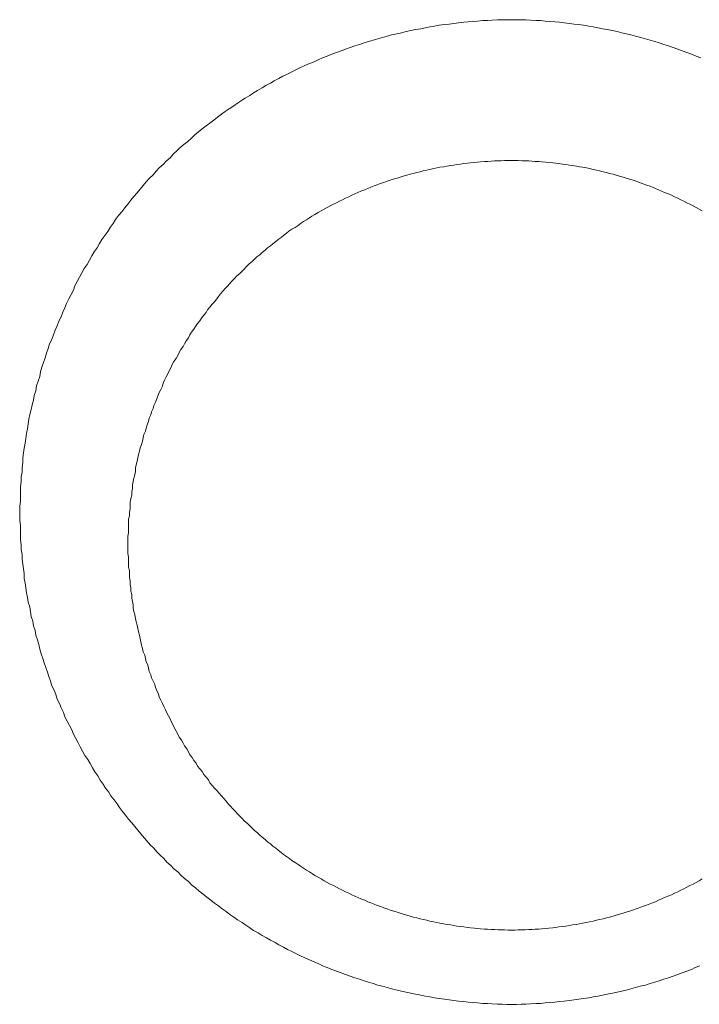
# Model space of a CAD drawing. Header units: millimetres. Extents: x -2274 to 12297, y -16157 to 26321.
# Tile 60 of 256: x -81.641 to -80.755, y -7058.008 to -7056.723. Entities that reach past the tile are written whole.
import ezdxf

# ---------------------------------------------------------------- set-up
doc = ezdxf.new("R2010")
doc.units = ezdxf.units.MM

msp = doc.modelspace()

# ---------------------------------------------------------------- linework, layer by layer
at = {"color": 253, "lineweight": 13}
for points in [[(-81.0003, -7058.0076, 0), (-81.0063, -7058.0076, 0), (-81.0123, -7058.0074, 0), (-81.0183, -7058.0072, 0), (-81.0253, -7058.007, 0), (-81.0313, -7058.0067, 0), (-81.0373, -7058.0063, 0), (-81.0443, -7058.0058, 0), (-81.0503, -7058.0053, 0), (-81.0563, -7058.0048, 0), (-81.0623, -7058.0041, 0), (-81.0693, -7058.0034, 0), (-81.0753, -7058.0027, 0), (-81.0813, -7058.0019, 0), (-81.0873, -7058.001, 0), (-81.0943, -7058.0001, 0), (-81.1003, -7057.9991, 0), (-81.1063, -7057.998, 0), (-81.1123, -7057.9969, 0), (-81.1183, -7057.9957, 0), (-81.1253, -7057.9944, 0), (-81.1313, -7057.9931, 0), (-81.1373, -7057.9918, 0), (-81.1433, -7057.9904, 0), (-81.1493, -7057.9889, 0), (-81.1563, -7057.9873, 0), (-81.1623, -7057.9857, 0), (-81.1683, -7057.9841, 0), (-81.1743, -7057.9824, 0), (-81.1803, -7057.9806, 0), (-81.1863, -7057.9787, 0), (-81.1923, -7057.9769, 0), (-81.1983, -7057.9749, 0), (-81.2043, -7057.9729, 0), (-81.2103, -7057.9708, 0), (-81.2163, -7057.9687, 0), (-81.2223, -7057.9665, 0), (-81.2283, -7057.9643, 0), (-81.2343, -7057.962, 0), (-81.2403, -7057.9596, 0), (-81.2463, -7057.9572, 0), (-81.2513, -7057.9548, 0), (-81.2573, -7057.9522, 0), (-81.2633, -7057.9497, 0), (-81.2693, -7057.947, 0), (-81.2753, -7057.9443, 0), (-81.2803, -7057.9416, 0), (-81.2863, -7057.9388, 0), (-81.2923, -7057.9359, 0), (-81.2973, -7057.933, 0), (-81.3033, -7057.9301, 0), (-81.3083, -7057.9271, 0), (-81.3143, -7057.924, 0), (-81.3193, -7057.9209, 0), (-81.3253, -7057.9177, 0), (-81.3303, -7057.9145, 0), (-81.3363, -7057.9112, 0), (-81.3413, -7057.9078, 0), (-81.3463, -7057.9044, 0), (-81.3513, -7057.901, 0), (-81.3573, -7057.8975, 0), (-81.3623, -7057.894, 0), (-81.3673, -7057.8904, 0), (-81.3723, -7057.8867, 0), (-81.3773, -7057.883, 0), (-81.3823, -7057.8793, 0), (-81.3873, -7057.8755, 0), (-81.3923, -7057.8717, 0), (-81.3973, -7057.8678, 0), (-81.4023, -7057.8639, 0), (-81.4073, -7057.8599, 0), (-81.4123, -7057.8558, 0), (-81.4173, -7057.8518, 0), (-81.4213, -7057.8476, 0), (-81.4263, -7057.8435, 0), (-81.4313, -7057.8393, 0), (-81.4353, -7057.835, 0), (-81.4403, -7057.8307, 0), (-81.4443, -7057.8264, 0), (-81.4493, -7057.822, 0), (-81.4533, -7057.8175, 0), (-81.4583, -7057.813, 0), (-81.4623, -7057.8085, 0), (-81.4663, -7057.804, 0), (-81.4713, -7057.7994, 0), (-81.4753, -7057.7947, 0), (-81.4793, -7057.79, 0), (-81.4833, -7057.7853, 0), (-81.4873, -7057.7805, 0), (-81.4913, -7057.7757, 0), (-81.4953, -7057.7709, 0), (-81.4993, -7057.766, 0), (-81.5033, -7057.761, 0), (-81.5073, -7057.7561, 0), (-81.5113, -7057.7511, 0), (-81.5143, -7057.746, 0), (-81.5183, -7057.741, 0), (-81.5223, -7057.7358, 0), (-81.5253, -7057.7307, 0), (-81.5293, -7057.7255, 0), (-81.5323, -7057.7203, 0), (-81.5363, -7057.7151, 0), (-81.5393, -7057.7098, 0), (-81.5433, -7057.7045, 0), (-81.5463, -7057.6991, 0), (-81.5493, -7057.6937, 0), (-81.5523, -7057.6883, 0), (-81.5563, -7057.6829, 0), (-81.5593, -7057.6774, 0), (-81.5623, -7057.6719, 0), (-81.5653, -7057.6664, 0), (-81.5683, -7057.6608, 0), (-81.5713, -7057.6552, 0), (-81.5733, -7057.6496, 0), (-81.5763, -7057.644, 0), (-81.5793, -7057.6383, 0), (-81.5823, -7057.6326, 0), (-81.5843, -7057.6269, 0), (-81.5873, -7057.6211, 0), (-81.5893, -7057.6154, 0), (-81.5923, -7057.6096, 0), (-81.5943, -7057.6037, 0), (-81.5963, -7057.5979, 0), (-81.5993, -7057.592, 0), (-81.6013, -7057.5862, 0), (-81.6033, -7057.5802, 0), (-81.6053, -7057.5743, 0), (-81.6073, -7057.5684, 0), (-81.6093, -7057.5624, 0), (-81.6113, -7057.5564, 0), (-81.6133, -7057.5504, 0), (-81.6153, -7057.5444, 0), (-81.6163, -7057.5383, 0), (-81.6183, -7057.5323, 0), (-81.6203, -7057.5262, 0), (-81.6213, -7057.5201, 0), (-81.6233, -7057.514, 0), (-81.6243, -7057.5079, 0), (-81.6263, -7057.5017, 0), (-81.6273, -7057.4956, 0), (-81.6283, -7057.4894, 0), (-81.6303, -7057.4832, 0), (-81.6313, -7057.4771, 0), (-81.6323, -7057.4709, 0), (-81.6333, -7057.4646, 0), (-81.6343, -7057.4584, 0), (-81.6353, -7057.4522, 0), (-81.6353, -7057.4459, 0), (-81.6363, -7057.4397, 0), (-81.6373, -7057.4334, 0), (-81.6383, -7057.4272, 0), (-81.6383, -7057.4209, 0), (-81.6393, -7057.4146, 0), (-81.6393, -7057.4083, 0), (-81.6403, -7057.402, 0), (-81.6403, -7057.3957, 0), (-81.6403, -7057.3894, 0), (-81.6403, -7057.3831, 0), (-81.6413, -7057.3768, 0), (-81.6413, -7057.3705, 0), (-81.6413, -7057.3642, 0), (-81.6413, -7057.3579, 0), (-81.6403, -7057.3515, 0), (-81.6403, -7057.3452, 0), (-81.6403, -7057.3389, 0), (-81.6403, -7057.3326, 0), (-81.6393, -7057.3263, 0), (-81.6393, -7057.3199, 0), (-81.6383, -7057.3136, 0), (-81.6383, -7057.3073, 0), (-81.6373, -7057.301, 0), (-81.6373, -7057.2947, 0), (-81.6363, -7057.2884, 0), (-81.6353, -7057.2821, 0), (-81.6343, -7057.2758, 0), (-81.6333, -7057.2695, 0), (-81.6323, -7057.2633, 0), (-81.6313, -7057.257, 0), (-81.6303, -7057.2507, 0), (-81.6293, -7057.2445, 0), (-81.6283, -7057.2383, 0), (-81.6263, -7057.232, 0), (-81.6253, -7057.2258, 0), (-81.6233, -7057.2196, 0), (-81.6223, -7057.2134, 0), (-81.6203, -7057.2073, 0), (-81.6193, -7057.2011, 0), (-81.6173, -7057.195, 0), (-81.6153, -7057.1888, 0), (-81.6143, -7057.1827, 0), (-81.6123, -7057.1766, 0), (-81.6103, -7057.1705, 0), (-81.6083, -7057.1645, 0), (-81.6063, -7057.1584, 0), (-81.6043, -7057.1524, 0), (-81.6023, -7057.1464, 0), (-81.5993, -7057.1404, 0), (-81.5973, -7057.1345, 0), (-81.5953, -7057.1285, 0), (-81.5923, -7057.1226, 0), (-81.5903, -7057.1167, 0), (-81.5873, -7057.1109, 0), (-81.5853, -7057.105, 0), (-81.5823, -7057.0992, 0), (-81.5803, -7057.0934, 0), (-81.5773, -7057.0876, 0), (-81.5743, -7057.0819, 0), (-81.5713, -7057.0762, 0), (-81.5693, -7057.0705, 0), (-81.5663, -7057.0649, 0), (-81.5633, -7057.0592, 0), (-81.5603, -7057.0536, 0), (-81.5573, -7057.0481, 0), (-81.5533, -7057.0426, 0), (-81.5503, -7057.0371, 0), (-81.5473, -7057.0316, 0), (-81.5443, -7057.0262, 0), (-81.5403, -7057.0208, 0), (-81.5373, -7057.0154, 0), (-81.5343, -7057.0101, 0), (-81.5303, -7057.0048, 0), (-81.5263, -7056.9996, 0), (-81.5233, -7056.9944, 0), (-81.5193, -7056.9892, 0), (-81.5163, -7056.9841, 0), (-81.5123, -7056.979, 0), (-81.5083, -7056.9739, 0), (-81.5043, -7056.9689, 0), (-81.5003, -7056.964, 0), (-81.4963, -7056.959, 0), (-81.4923, -7056.9542, 0), (-81.4883, -7056.9493, 0), (-81.4843, -7056.9445, 0), (-81.4803, -7056.9398, 0), (-81.4763, -7056.9351, 0), (-81.4723, -7056.9304, 0), (-81.4673, -7056.9258, 0), (-81.4633, -7056.9212, 0), (-81.4593, -7056.9167, 0), (-81.4543, -7056.9122, 0), (-81.4503, -7056.9078, 0), (-81.4453, -7056.9034, 0), (-81.4413, -7056.899, 0), (-81.4363, -7056.8947, 0), (-81.4323, -7056.8905, 0), (-81.4273, -7056.8863, 0), (-81.4223, -7056.8821, 0), (-81.4173, -7056.878, 0), (-81.4133, -7056.8739, 0), (-81.4083, -7056.8699, 0), (-81.4033, -7056.8659, 0), (-81.3983, -7056.862, 0), (-81.3933, -7056.8582, 0), (-81.3883, -7056.8543, 0), (-81.3833, -7056.8506, 0), (-81.3783, -7056.8468, 0), (-81.3733, -7056.8432, 0), (-81.3683, -7056.8396, 0), (-81.3623, -7056.836, 0), (-81.3573, -7056.8325, 0), (-81.3523, -7056.829, 0), (-81.3473, -7056.8256, 0), (-81.3413, -7056.8222, 0), (-81.3363, -7056.8189, 0), (-81.3313, -7056.8157, 0), (-81.3253, -7056.8125, 0), (-81.3203, -7056.8093, 0), (-81.3143, -7056.8062, 0), (-81.3093, -7056.8032, 0), (-81.3033, -7056.8002, 0), (-81.2983, -7056.7972, 0), (-81.2923, -7056.7943, 0), (-81.2863, -7056.7915, 0), (-81.2813, -7056.7887, 0), (-81.2753, -7056.786, 0), (-81.2693, -7056.7834, 0), (-81.2633, -7056.7807, 0), (-81.2573, -7056.7782, 0), (-81.2523, -7056.7757, 0), (-81.2463, -7056.7732, 0), (-81.2403, -7056.7709, 0), (-81.2343, -7056.7685, 0), (-81.2283, -7056.7663, 0), (-81.2223, -7056.764, 0), (-81.2163, -7056.7619, 0), (-81.2103, -7056.7598, 0), (-81.2043, -7056.7577, 0), (-81.1983, -7056.7557, 0), (-81.1923, -7056.7538, 0), (-81.1863, -7056.7519, 0), (-81.1803, -7056.7501, 0), (-81.1743, -7056.7483, 0), (-81.1683, -7056.7466, 0), (-81.1623, -7056.745, 0), (-81.1563, -7056.7434, 0), (-81.1493, -7056.7419, 0), (-81.1433, -7056.7404, 0), (-81.1373, -7056.739, 0), (-81.1313, -7056.7377, 0), (-81.1253, -7056.7364, 0), (-81.1183, -7056.7352, 0), (-81.1123, -7056.734, 0), (-81.1063, -7056.7329, 0), (-81.1003, -7056.7318, 0), (-81.0943, -7056.7308, 0), (-81.0873, -7056.7299, 0), (-81.0813, -7056.7291, 0), (-81.0753, -7056.7283, 0), (-81.0693, -7056.7275, 0), (-81.0623, -7056.7268, 0), (-81.0563, -7056.7262, 0), (-81.0503, -7056.7257, 0), (-81.0443, -7056.7252, 0), (-81.0373, -7056.7247, 0), (-81.0313, -7056.7244, 0), (-81.0253, -7056.724, 0), (-81.0183, -7056.7238, 0), (-81.0123, -7056.7236, 0), (-81.0063, -7056.7235, 0), (-81.0003, -7056.7235, 0)], [(-80.7533, -7056.7732, 0), (-80.7593, -7056.7709, 0), (-80.7653, -7056.7685, 0), (-80.7713, -7056.7663, 0), (-80.7773, -7056.764, 0), (-80.7833, -7056.7619, 0), (-80.7893, -7056.7598, 0), (-80.7953, -7056.7577, 0), (-80.8013, -7056.7557, 0), (-80.8073, -7056.7538, 0), (-80.8133, -7056.7519, 0), (-80.8193, -7056.7501, 0), (-80.8253, -7056.7483, 0), (-80.8313, -7056.7466, 0), (-80.8383, -7056.745, 0), (-80.8443, -7056.7434, 0), (-80.8503, -7056.7419, 0), (-80.8563, -7056.7404, 0), (-80.8623, -7056.739, 0), (-80.8683, -7056.7377, 0), (-80.8753, -7056.7364, 0), (-80.8813, -7056.7352, 0), (-80.8873, -7056.734, 0), (-80.8933, -7056.7329, 0), (-80.8993, -7056.7318, 0), (-80.9063, -7056.7308, 0), (-80.9123, -7056.7299, 0), (-80.9183, -7056.7291, 0), (-80.9243, -7056.7283, 0), (-80.9313, -7056.7275, 0), (-80.9373, -7056.7268, 0), (-80.9433, -7056.7262, 0), (-80.9503, -7056.7257, 0), (-80.9563, -7056.7252, 0), (-80.9623, -7056.7247, 0), (-80.9683, -7056.7244, 0), (-80.9753, -7056.724, 0), (-80.9813, -7056.7238, 0), (-80.9873, -7056.7236, 0), (-80.9933, -7056.7235, 0), (-81.0003, -7056.7235, 0)], [(-81.0003, -7056.9072, 0), (-81.0043, -7056.9072, 0), (-81.0093, -7056.9073, 0), (-81.0133, -7056.9074, 0), (-81.0173, -7056.9075, 0), (-81.0223, -7056.9077, 0), (-81.0263, -7056.9079, 0), (-81.0313, -7056.9082, 0), (-81.0353, -7056.9085, 0), (-81.0403, -7056.9088, 0), (-81.0443, -7056.9092, 0), (-81.0483, -7056.9096, 0), (-81.0533, -7056.9101, 0), (-81.0573, -7056.9106, 0), (-81.0623, -7056.9111, 0), (-81.0663, -7056.9117, 0), (-81.0713, -7056.9123, 0), (-81.0753, -7056.913, 0), (-81.0793, -7056.9137, 0), (-81.0843, -7056.9144, 0), (-81.0883, -7056.9152, 0), (-81.0933, -7056.916, 0), (-81.0973, -7056.9168, 0), (-81.1013, -7056.9177, 0), (-81.1063, -7056.9187, 0), (-81.1103, -7056.9196, 0), (-81.1153, -7056.9206, 0), (-81.1193, -7056.9217, 0), (-81.1233, -7056.9228, 0), (-81.1283, -7056.9239, 0), (-81.1323, -7056.925, 0), (-81.1363, -7056.9262, 0), (-81.1413, -7056.9275, 0), (-81.1453, -7056.9288, 0), (-81.1493, -7056.9301, 0), (-81.1543, -7056.9314, 0), (-81.1583, -7056.9328, 0), (-81.1623, -7056.9342, 0), (-81.1663, -7056.9357, 0), (-81.1713, -7056.9372, 0), (-81.1753, -7056.9387, 0), (-81.1793, -7056.9403, 0), (-81.1833, -7056.9419, 0), (-81.1873, -7056.9436, 0), (-81.1913, -7056.9453, 0), (-81.1963, -7056.947, 0), (-81.2003, -7056.9488, 0), (-81.2043, -7056.9506, 0), (-81.2083, -7056.9524, 0), (-81.2123, -7056.9543, 0), (-81.2163, -7056.9562, 0), (-81.2203, -7056.9582, 0), (-81.2243, -7056.9601, 0), (-81.2283, -7056.9622, 0), (-81.2323, -7056.9642, 0), (-81.2363, -7056.9663, 0), (-81.2403, -7056.9685, 0), (-81.2443, -7056.9706, 0), (-81.2483, -7056.9728, 0), (-81.2523, -7056.9751, 0), (-81.2563, -7056.9773, 0), (-81.2603, -7056.9797, 0), (-81.2633, -7056.982, 0), (-81.2673, -7056.9844, 0), (-81.2713, -7056.9868, 0), (-81.2753, -7056.9893, 0), (-81.2783, -7056.9917, 0), (-81.2823, -7056.9943, 0), (-81.2863, -7056.9968, 0), (-81.2903, -7056.9994, 0), (-81.2933, -7057.002, 0), (-81.2973, -7057.0047, 0), (-81.3003, -7057.0073, 0), (-81.3043, -7057.0101, 0), (-81.3073, -7057.0128, 0), (-81.3113, -7057.0156, 0), (-81.3143, -7057.0184, 0), (-81.3183, -7057.0212, 0), (-81.3213, -7057.0241, 0), (-81.3253, -7057.027, 0), (-81.3283, -7057.03, 0), (-81.3323, -7057.0329, 0), (-81.3353, -7057.0359, 0), (-81.3383, -7057.0389, 0), (-81.3423, -7057.042, 0), (-81.3453, -7057.0451, 0), (-81.3483, -7057.0482, 0), (-81.3513, -7057.0513, 0), (-81.3543, -7057.0545, 0), (-81.3583, -7057.0577, 0), (-81.3613, -7057.0609, 0), (-81.3643, -7057.0642, 0), (-81.3673, -7057.0675, 0), (-81.3703, -7057.0708, 0), (-81.3733, -7057.0741, 0), (-81.3763, -7057.0775, 0), (-81.3793, -7057.0808, 0), (-81.3823, -7057.0843, 0), (-81.3843, -7057.0877, 0), (-81.3873, -7057.0912, 0), (-81.3903, -7057.0946, 0), (-81.3933, -7057.0982, 0), (-81.3963, -7057.1017, 0), (-81.3983, -7057.1053, 0), (-81.4013, -7057.1088, 0), (-81.4043, -7057.1125, 0), (-81.4063, -7057.1161, 0), (-81.4093, -7057.1198, 0), (-81.4123, -7057.1234, 0), (-81.4143, -7057.1271, 0), (-81.4173, -7057.1309, 0), (-81.4193, -7057.1346, 0), (-81.4213, -7057.1384, 0), (-81.4243, -7057.1422, 0), (-81.4263, -7057.146, 0), (-81.4283, -7057.1498, 0), (-81.4313, -7057.1537, 0), (-81.4333, -7057.1576, 0), (-81.4353, -7057.1615, 0), (-81.4373, -7057.1654, 0), (-81.4403, -7057.1693, 0), (-81.4423, -7057.1733, 0), (-81.4443, -7057.1773, 0), (-81.4463, -7057.1813, 0), (-81.4483, -7057.1853, 0), (-81.4503, -7057.1893, 0), (-81.4523, -7057.1934, 0), (-81.4543, -7057.1975, 0), (-81.4553, -7057.2015, 0), (-81.4573, -7057.2056, 0), (-81.4593, -7057.2098, 0), (-81.4613, -7057.2139, 0), (-81.4623, -7057.218, 0), (-81.4643, -7057.2222, 0), (-81.4663, -7057.2264, 0), (-81.4673, -7057.2306, 0), (-81.4693, -7057.2348, 0), (-81.4703, -7057.239, 0), (-81.4723, -7057.2432, 0), (-81.4733, -7057.2475, 0), (-81.4753, -7057.2518, 0), (-81.4763, -7057.256, 0), (-81.4773, -7057.2603, 0), (-81.4793, -7057.2646, 0), (-81.4803, -7057.2689, 0), (-81.4813, -7057.2732, 0), (-81.4823, -7057.2776, 0), (-81.4843, -7057.2819, 0), (-81.4853, -7057.2863, 0), (-81.4863, -7057.2906, 0), (-81.4873, -7057.295, 0), (-81.4883, -7057.2994, 0), (-81.4893, -7057.3038, 0), (-81.4903, -7057.3081, 0), (-81.4903, -7057.3125, 0), (-81.4913, -7057.317, 0), (-81.4923, -7057.3214, 0), (-81.4933, -7057.3258, 0), (-81.4943, -7057.3302, 0), (-81.4943, -7057.3347, 0), (-81.4953, -7057.3391, 0), (-81.4953, -7057.3436, 0), (-81.4963, -7057.348, 0), (-81.4973, -7057.3525, 0), (-81.4973, -7057.3569, 0), (-81.4973, -7057.3614, 0), (-81.4983, -7057.3659, 0), (-81.4983, -7057.3703, 0), (-81.4993, -7057.3748, 0), (-81.4993, -7057.3793, 0), (-81.4993, -7057.3838, 0), (-81.4993, -7057.3882, 0), (-81.4993, -7057.3927, 0), (-81.5003, -7057.3972, 0), (-81.5003, -7057.4017, 0), (-81.5003, -7057.4062, 0), (-81.5003, -7057.4107, 0), (-81.5003, -7057.4151, 0), (-81.5003, -7057.4196, 0), (-81.4993, -7057.4241, 0), (-81.4993, -7057.4286, 0), (-81.4993, -7057.4331, 0), (-81.4993, -7057.4375, 0), (-81.4983, -7057.442, 0), (-81.4983, -7057.4465, 0), (-81.4983, -7057.451, 0), (-81.4973, -7057.4554, 0), (-81.4973, -7057.4599, 0), (-81.4963, -7057.4643, 0), (-81.4963, -7057.4688, 0), (-81.4953, -7057.4732, 0), (-81.4953, -7057.4777, 0), (-81.4943, -7057.4821, 0), (-81.4933, -7057.4866, 0), (-81.4933, -7057.491, 0), (-81.4923, -7057.4954, 0), (-81.4913, -7057.4998, 0), (-81.4903, -7057.5042, 0), (-81.4893, -7057.5086, 0), (-81.4883, -7057.513, 0), (-81.4873, -7057.5174, 0), (-81.4863, -7057.5218, 0), (-81.4853, -7057.5261, 0), (-81.4843, -7057.5305, 0), (-81.4833, -7057.5348, 0), (-81.4823, -7057.5392, 0), (-81.4813, -7057.5435, 0), (-81.4803, -7057.5478, 0), (-81.4783, -7057.5521, 0), (-81.4773, -7057.5564, 0), (-81.4763, -7057.5607, 0), (-81.4743, -7057.565, 0), (-81.4733, -7057.5692, 0), (-81.4723, -7057.5735, 0), (-81.4703, -7057.5777, 0), (-81.4693, -7057.5819, 0), (-81.4673, -7057.5861, 0), (-81.4653, -7057.5903, 0), (-81.4643, -7057.5945, 0), (-81.4623, -7057.5986, 0), (-81.4603, -7057.6028, 0), (-81.4593, -7057.6069, 0), (-81.4573, -7057.611, 0), (-81.4553, -7057.6151, 0), (-81.4533, -7057.6192, 0), (-81.4513, -7057.6233, 0), (-81.4493, -7057.6273, 0), (-81.4473, -7057.6314, 0), (-81.4453, -7057.6354, 0), (-81.4433, -7057.6394, 0), (-81.4413, -7057.6433, 0), (-81.4393, -7057.6473, 0), (-81.4373, -7057.6512, 0), (-81.4353, -7057.6551, 0), (-81.4333, -7057.659, 0), (-81.4303, -7057.6629, 0), (-81.4283, -7057.6668, 0), (-81.4263, -7057.6706, 0), (-81.4233, -7057.6744, 0), (-81.4213, -7057.6782, 0), (-81.4193, -7057.682, 0), (-81.4163, -7057.6857, 0), (-81.4143, -7057.6895, 0), (-81.4113, -7057.6932, 0), (-81.4093, -7057.6969, 0), (-81.4063, -7057.7005, 0), (-81.4033, -7057.7041, 0), (-81.4013, -7057.7078, 0), (-81.3983, -7057.7113, 0), (-81.3953, -7057.7149, 0), (-81.3933, -7057.7185, 0), (-81.3903, -7057.722, 0), (-81.3873, -7057.7255, 0), (-81.3843, -7057.7289, 0), (-81.3813, -7057.7324, 0), (-81.3783, -7057.7358, 0), (-81.3753, -7057.7392, 0), (-81.3723, -7057.7425, 0), (-81.3693, -7057.7459, 0), (-81.3663, -7057.7492, 0), (-81.3633, -7057.7525, 0), (-81.3603, -7057.7557, 0), (-81.3573, -7057.759, 0), (-81.3543, -7057.7622, 0), (-81.3513, -7057.7653, 0), (-81.3483, -7057.7685, 0), (-81.3443, -7057.7716, 0), (-81.3413, -7057.7747, 0), (-81.3383, -7057.7777, 0), (-81.3353, -7057.7808, 0), (-81.3313, -7057.7838, 0), (-81.3283, -7057.7868, 0), (-81.3253, -7057.7897, 0), (-81.3213, -7057.7926, 0), (-81.3183, -7057.7955, 0), (-81.3143, -7057.7983, 0), (-81.3113, -7057.8012, 0), (-81.3073, -7057.804, 0), (-81.3043, -7057.8067, 0), (-81.3003, -7057.8094, 0), (-81.2973, -7057.8121, 0), (-81.2933, -7057.8148, 0), (-81.2893, -7057.8174, 0), (-81.2863, -7057.82, 0), (-81.2823, -7057.8226, 0), (-81.2783, -7057.8251, 0), (-81.2753, -7057.8276, 0), (-81.2713, -7057.8301, 0), (-81.2673, -7057.8325, 0), (-81.2633, -7057.8349, 0), (-81.2593, -7057.8373, 0), (-81.2563, -7057.8396, 0), (-81.2523, -7057.8419, 0), (-81.2483, -7057.8441, 0), (-81.2443, -7057.8464, 0), (-81.2403, -7057.8485, 0), (-81.2363, -7057.8507, 0), (-81.2323, -7057.8528, 0), (-81.2283, -7057.8549, 0), (-81.2243, -7057.8569, 0), (-81.2203, -7057.8589, 0), (-81.2163, -7057.8609, 0), (-81.2123, -7057.8628, 0), (-81.2083, -7057.8647, 0), (-81.2043, -7057.8666, 0), (-81.2003, -7057.8684, 0), (-81.1963, -7057.8702, 0), (-81.1913, -7057.8719, 0), (-81.1873, -7057.8737, 0), (-81.1833, -7057.8753, 0), (-81.1793, -7057.877, 0), (-81.1753, -7057.8786, 0), (-81.1703, -7057.8801, 0), (-81.1663, -7057.8817, 0), (-81.1623, -7057.8831, 0), (-81.1583, -7057.8846, 0), (-81.1533, -7057.886, 0), (-81.1493, -7057.8874, 0), (-81.1453, -7057.8887, 0), (-81.1413, -7057.89, 0), (-81.1363, -7057.8913, 0), (-81.1323, -7057.8925, 0), (-81.1283, -7057.8937, 0), (-81.1233, -7057.8948, 0), (-81.1193, -7057.8959, 0), (-81.1153, -7057.897, 0), (-81.1103, -7057.898, 0), (-81.1063, -7057.899, 0), (-81.1013, -7057.8999, 0), (-81.0973, -7057.9009, 0), (-81.0933, -7057.9017, 0), (-81.0883, -7057.9026, 0), (-81.0843, -7057.9033, 0), (-81.0793, -7057.9041, 0), (-81.0753, -7057.9048, 0), (-81.0713, -7057.9055, 0), (-81.0663, -7057.9061, 0), (-81.0623, -7057.9067, 0), (-81.0573, -7057.9073, 0), (-81.0533, -7057.9078, 0), (-81.0483, -7057.9082, 0), (-81.0443, -7057.9087, 0), (-81.0403, -7057.9091, 0), (-81.0353, -7057.9094, 0), (-81.0313, -7057.9097, 0), (-81.0263, -7057.91, 0), (-81.0223, -7057.9102, 0), (-81.0173, -7057.9104, 0), (-81.0133, -7057.9105, 0), (-81.0093, -7057.9106, 0), (-81.0043, -7057.9107, 0), (-81.0003, -7057.9107, 0)], [(-81.0003, -7056.9072, 0), (-80.9953, -7056.9072, 0), (-80.9913, -7056.9073, 0), (-80.9863, -7056.9074, 0), (-80.9823, -7056.9075, 0), (-80.9773, -7056.9077, 0), (-80.9733, -7056.9079, 0), (-80.9693, -7056.9082, 0), (-80.9643, -7056.9085, 0), (-80.9603, -7056.9088, 0), (-80.9553, -7056.9092, 0), (-80.9513, -7056.9096, 0), (-80.9463, -7056.9101, 0), (-80.9423, -7056.9106, 0), (-80.9383, -7056.9111, 0), (-80.9333, -7056.9117, 0), (-80.9293, -7056.9123, 0), (-80.9243, -7056.913, 0), (-80.9203, -7056.9137, 0), (-80.9153, -7056.9144, 0), (-80.9113, -7056.9152, 0), (-80.9073, -7056.916, 0), (-80.9023, -7056.9168, 0), (-80.8983, -7056.9177, 0), (-80.8933, -7056.9187, 0), (-80.8893, -7056.9196, 0), (-80.8853, -7056.9206, 0), (-80.8803, -7056.9217, 0), (-80.8763, -7056.9228, 0), (-80.8723, -7056.9239, 0), (-80.8673, -7056.925, 0), (-80.8633, -7056.9262, 0), (-80.8593, -7056.9275, 0), (-80.8543, -7056.9288, 0), (-80.8503, -7056.9301, 0), (-80.8463, -7056.9314, 0), (-80.8413, -7056.9328, 0), (-80.8373, -7056.9342, 0), (-80.8333, -7056.9357, 0), (-80.8293, -7056.9372, 0), (-80.8253, -7056.9387, 0), (-80.8203, -7056.9403, 0), (-80.8163, -7056.9419, 0), (-80.8123, -7056.9436, 0), (-80.8083, -7056.9453, 0), (-80.8043, -7056.947, 0), (-80.8003, -7056.9488, 0), (-80.7953, -7056.9506, 0), (-80.7913, -7056.9524, 0), (-80.7873, -7056.9543, 0), (-80.7833, -7056.9562, 0), (-80.7793, -7056.9582, 0), (-80.7753, -7056.9601, 0), (-80.7713, -7056.9622, 0), (-80.7673, -7056.9642, 0), (-80.7633, -7056.9663, 0), (-80.7593, -7056.9685, 0), (-80.7553, -7056.9706, 0), (-80.7513, -7056.9728, 0)], [(-80.7513, -7057.8441, 0), (-80.7553, -7057.8464, 0), (-80.7593, -7057.8485, 0), (-80.7633, -7057.8507, 0), (-80.7673, -7057.8528, 0), (-80.7713, -7057.8549, 0), (-80.7753, -7057.8569, 0), (-80.7793, -7057.8589, 0), (-80.7833, -7057.8609, 0), (-80.7873, -7057.8628, 0), (-80.7913, -7057.8647, 0), (-80.7963, -7057.8666, 0), (-80.8003, -7057.8684, 0), (-80.8043, -7057.8702, 0), (-80.8083, -7057.8719, 0), (-80.8123, -7057.8737, 0), (-80.8163, -7057.8753, 0), (-80.8203, -7057.877, 0), (-80.8253, -7057.8786, 0), (-80.8293, -7057.8801, 0), (-80.8333, -7057.8817, 0), (-80.8373, -7057.8831, 0), (-80.8423, -7057.8846, 0), (-80.8463, -7057.886, 0), (-80.8503, -7057.8874, 0), (-80.8543, -7057.8887, 0), (-80.8593, -7057.89, 0), (-80.8633, -7057.8913, 0), (-80.8673, -7057.8925, 0), (-80.8723, -7057.8937, 0), (-80.8763, -7057.8948, 0), (-80.8803, -7057.8959, 0), (-80.8853, -7057.897, 0), (-80.8893, -7057.898, 0), (-80.8933, -7057.899, 0), (-80.8983, -7057.8999, 0), (-80.9023, -7057.9009, 0), (-80.9073, -7057.9017, 0), (-80.9113, -7057.9026, 0), (-80.9153, -7057.9033, 0), (-80.9203, -7057.9041, 0), (-80.9243, -7057.9048, 0), (-80.9293, -7057.9055, 0), (-80.9333, -7057.9061, 0), (-80.9383, -7057.9067, 0), (-80.9423, -7057.9073, 0), (-80.9463, -7057.9078, 0), (-80.9513, -7057.9082, 0), (-80.9553, -7057.9087, 0), (-80.9603, -7057.9091, 0), (-80.9643, -7057.9094, 0), (-80.9693, -7057.9097, 0), (-80.9733, -7057.91, 0), (-80.9773, -7057.9102, 0), (-80.9823, -7057.9104, 0), (-80.9863, -7057.9105, 0), (-80.9913, -7057.9106, 0), (-80.9953, -7057.9107, 0), (-81.0003, -7057.9107, 0)], [(-81.0003, -7058.0076, 0), (-80.9933, -7058.0076, 0), (-80.9873, -7058.0074, 0), (-80.9813, -7058.0072, 0), (-80.9753, -7058.007, 0), (-80.9683, -7058.0067, 0), (-80.9623, -7058.0063, 0), (-80.9563, -7058.0058, 0), (-80.9503, -7058.0053, 0), (-80.9433, -7058.0048, 0), (-80.9373, -7058.0041, 0), (-80.9313, -7058.0034, 0), (-80.9243, -7058.0027, 0), (-80.9183, -7058.0019, 0), (-80.9123, -7058.001, 0), (-80.9063, -7058.0001, 0), (-80.8993, -7057.9991, 0), (-80.8933, -7057.998, 0), (-80.8873, -7057.9969, 0), (-80.8813, -7057.9957, 0), (-80.8753, -7057.9944, 0), (-80.8683, -7057.9931, 0), (-80.8623, -7057.9918, 0), (-80.8563, -7057.9904, 0), (-80.8503, -7057.9889, 0), (-80.8443, -7057.9873, 0), (-80.8383, -7057.9857, 0), (-80.8323, -7057.9841, 0), (-80.8253, -7057.9824, 0), (-80.8193, -7057.9806, 0), (-80.8133, -7057.9787, 0), (-80.8073, -7057.9769, 0), (-80.8013, -7057.9749, 0), (-80.7953, -7057.9729, 0), (-80.7893, -7057.9708, 0), (-80.7833, -7057.9687, 0), (-80.7773, -7057.9665, 0), (-80.7713, -7057.9643, 0), (-80.7653, -7057.962, 0), (-80.7603, -7057.9596, 0), (-80.7543, -7057.9572, 0)]]:
    msp.add_polyline3d(points, dxfattribs=at)

doc.saveas('drawing.dxf')
